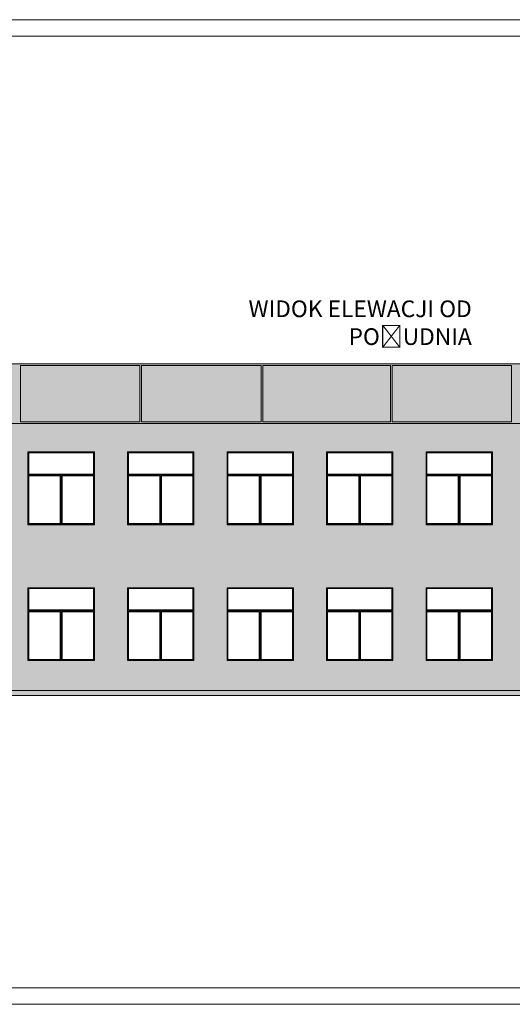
# Model space of a CAD drawing. Header units: metres. Extents: x 8472212 to 8494180, y 5728195 to 5779639.
# Tile 49 of 106: x 8476720 to 8478205, y 5740519 to 5743489. Entities that reach past the tile are written whole.
import ezdxf

# ---------------------------------------------------------------- set-up
doc = ezdxf.new("R2010")
doc.units = ezdxf.units.M
doc.header["$MEASUREMENT"] = 0
for name, color, linetype, lineweight, true_color in [('!eleacjapaneleoslona', 79, 'CONTINUOUS', 13, 0x37422f), ('!elewacja-panele obrys', 250, 'CONTINUOUS', 9, 0x323232), ('!elewacjastolarkawypełnienie', 250, 'CONTINUOUS', 13, 0x383e42), ('!elewacjawypełnienie', 9, 'CONTINUOUS', 13, 0xc8cbc4)]:
    doc.layers.add(name, color=color, linetype=linetype, lineweight=lineweight, true_color=true_color)
for name, color, linetype, lineweight in [('!elewacja ocieplenie', 253, 'CONTINUOUS', 5), ('!opisy', 255, 'CONTINUOUS', 9), ('!stolarka zewasd', 4, 'CONTINUOUS', 9), ('0A_MJ_tabelka', 252, 'CONTINUOUS', 5), ('0A_NIEwidoczne', 222, 'CONTINUOUS', 0)]:
    doc.layers.add(name, color=color, linetype=linetype, lineweight=lineweight)
doc.styles.get("Standard").update_dxf_attribs({"font": 'Simplex.SHX', "width": 0.75})

# ---------------------------------------------------------------- blocks, each defined once
blk = doc.blocks.new('Window Single Casement3')
at = {"layer": '!elewacjastolarkawypełnienie', "linetype": 'Continuous'}
h = blk.add_hatch(color=256, dxfattribs=at)
h.dxf.hatch_style = 1
h.paths.add_polyline_path([(1000, 1500), (0, 1500), (0, 472), (0, 22), (1000, 22), (1000, 472)])
h.paths.add_polyline_path([(28, 1472), (972, 1472), (972, 472), (972, 38), (28, 38), (28, 472)], flags=16)
h = blk.add_hatch(color=256, dxfattribs=at)
h.dxf.hatch_style = 1
h.paths.add_polyline_path([(1000, 22), (0, 22), (0, 0), (1000, 0)])
at = {"layer": '!elewacja-panele obrys'}
for p, q in [((1000, 1500), (0, 1500)), ((0, 1500), (0, 472)), ((1000, 1500), (1000, 472)), ((972, 1472), (28, 1472)), ((28, 1472), (28, 472)), ((972, 1472), (972, 472)), ((0, 472), (0, 0)), ((28, 472), (28, 38)), ((972, 472), (972, 38)), ((1000, 472), (1000, 0)), ((0, 22), (1000, 22)), ((0, 0), (1000, 0)), ((28, 38), (972, 38))]:
    blk.add_line(p, q, dxfattribs=at)
blk = doc.blocks.new('Window Single Casement2')
at = {"layer": '!elewacjastolarkawypełnienie', "linetype": 'Continuous'}
h = blk.add_hatch(color=256, dxfattribs=at)
h.dxf.hatch_style = 1
h.paths.add_polyline_path([(2000, 700), (0, 700), (0, 472), (0, 0), (1000, 0), (2000, 0), (2000, 472)])
h.paths.add_polyline_path([(28, 672), (1972, 672), (1972, 472), (1972, 30), (28, 30), (28, 472)], flags=16)
at = {"layer": '!elewacja-panele obrys'}
for p, q in [((2000, 700), (0, 700)), ((0, 700), (0, 472)), ((1972, 672), (28, 672)), ((28, 672), (28, 472)), ((1972, 672), (1972, 472)), ((2000, 700), (2000, 472)), ((0, 472), (0, 0)), ((28, 472), (28, 30)), ((1972, 472), (1972, 30)), ((2000, 472), (2000, 0)), ((28, 30), (1972, 30))]:
    blk.add_line(p, q, dxfattribs=at)

msp = doc.modelspace()

# ---------------------------------------------------------------- hatches: boundary and pattern name
at = {"layer": '!eleacjapaneleoslona', "linetype": 'Continuous', "transparency": 33554687}
h = msp.add_hatch(color=256, dxfattribs=at)
h.dxf.hatch_style = 1
h.paths.add_polyline_path([(8476352.1, 5742450.7), (8476352.1, 5742270.7), (8478937.1, 5742270.7), (8478937.1, 5742450.7)])
edge = h.paths.add_edge_path()
edge.add_line((8474851.7, 5742333.7), (8474851.7, 5742327.7))
edge.add_line((8474851.7, 5742327.7), (8474881.7, 5742327.7))
edge.add_line((8474881.7, 5742327.7), (8474881.7, 5742270.7))
edge.add_line((8474881.7, 5742270.7), (8474886.7, 5742270.7))
edge.add_line((8474886.7, 5742270.7), (8474886.7, 5742450.7))
edge.add_line((8474886.7, 5742450.7), (8474881.7, 5742450.7))
edge.add_line((8474881.7, 5742450.7), (8474881.7, 5742393.7))
edge.add_line((8474881.7, 5742393.7), (8474851.7, 5742393.7))
edge.add_line((8474851.7, 5742393.7), (8474851.7, 5742387.7))
edge.add_line((8474851.7, 5742387.7), (8474881.7, 5742387.7))
edge.add_line((8474881.7, 5742387.7), (8474881.7, 5742333.7))
edge.add_line((8474881.7, 5742333.7), (8474851.7, 5742333.7))
edge.add_line((8474851.7, 5742333.7), (8474851.7, 5742327.7))
at = {"layer": '!elewacjastolarkawypełnienie', "linetype": 'Continuous'}
h = msp.add_hatch(color=256, dxfattribs=at)
h.dxf.hatch_style = 1
h.paths.add_polyline_path([(8476407.3, 5741465.7), (8476382.1, 5741465.7), (8476382.1, 5741450.7), (8476407.3, 5741450.7)])
h.paths.add_polyline_path([(8478869.8, 5741465.7), (8476419.3, 5741465.7), (8476419.3, 5741450.7), (8478869.8, 5741450.7)])
h.paths.add_polyline_path([(8478907.1, 5741465.7), (8478881.8, 5741465.7), (8478881.8, 5741450.7), (8478907.1, 5741450.7)])
at = {"layer": '!elewacjawypełnienie', "linetype": 'Continuous'}
h = msp.add_hatch(color=256, dxfattribs=at)
h.dxf.hatch_style = 1
h.paths.add_polyline_path([(8476419.3, 5742270.7), (8476419.3, 5741465.7), (8478869.8, 5741465.7), (8478869.8, 5742270.7)])
h.paths.add_polyline_path([(8477344.6, 5741965.7), (8477344.6, 5742012.9), (8477344.6, 5742115.7), (8477344.6, 5742162.9), (8477344.6, 5742185.7), (8477544.6, 5742185.7), (8477544.6, 5742162.9), (8477544.6, 5742115.7), (8477544.6, 5742012.9), (8477544.6, 5741965.7), (8477444.6, 5741965.7)], flags=16)
h.paths.add_polyline_path([(8477244.6, 5741965.7), (8477144.6, 5741965.7), (8477044.6, 5741965.7), (8477044.6, 5742012.9), (8477044.6, 5742115.7), (8477044.6, 5742162.9), (8477044.6, 5742185.7), (8477244.6, 5742185.7), (8477244.6, 5742162.9), (8477244.6, 5742115.7), (8477244.6, 5742012.9)], flags=16)
h.paths.add_polyline_path([(8477344.6, 5741775.7), (8477544.6, 5741775.7), (8477544.6, 5741752.9), (8477544.6, 5741705.7), (8477544.6, 5741602.9), (8477544.6, 5741555.7), (8477444.6, 5741555.7), (8477344.6, 5741555.7), (8477344.6, 5741602.9), (8477344.6, 5741705.7), (8477344.6, 5741752.9)], flags=16)
h.paths.add_polyline_path([(8477347.4, 5741772.9), (8477541.8, 5741772.9), (8477541.8, 5741752.9), (8477541.8, 5741708.7), (8477347.4, 5741708.7), (8477347.4, 5741752.9)], flags=0)
h.paths.add_polyline_path([(8477244.6, 5741775.7), (8477244.6, 5741752.9), (8477244.6, 5741705.7), (8477244.6, 5741602.9), (8477244.6, 5741555.7), (8477144.6, 5741555.7), (8477044.6, 5741555.7), (8477044.6, 5741602.9), (8477044.6, 5741705.7), (8477044.6, 5741752.9), (8477044.6, 5741775.7)], flags=16)
h.paths.add_polyline_path([(8477241.8, 5741772.9), (8477241.8, 5741752.9), (8477241.8, 5741708.7), (8477047.4, 5741708.7), (8477047.4, 5741752.9), (8477047.4, 5741772.9)], flags=0)
h.paths.add_polyline_path([(8477344.6, 5741705.7), (8477444.6, 5741705.7), (8477444.6, 5741602.9), (8477444.6, 5741555.7), (8477344.6, 5741555.7), (8477344.6, 5741602.9)], flags=0)
h.paths.add_polyline_path([(8477244.6, 5741705.7), (8477244.6, 5741602.9), (8477244.6, 5741555.7), (8477144.6, 5741555.7), (8477144.6, 5741602.9), (8477144.6, 5741705.7)], flags=0)
h.paths.add_polyline_path([(8477347.4, 5742118.7), (8477347.4, 5742162.9), (8477347.4, 5742182.9), (8477541.8, 5742182.9), (8477541.8, 5742162.9), (8477541.8, 5742118.7)], flags=0)
h.paths.add_polyline_path([(8477241.8, 5742118.7), (8477047.4, 5742118.7), (8477047.4, 5742162.9), (8477047.4, 5742182.9), (8477241.8, 5742182.9), (8477241.8, 5742162.9)], flags=0)
h.paths.add_polyline_path([(8477444.6, 5741705.7), (8477544.6, 5741705.7), (8477544.6, 5741602.9), (8477544.6, 5741555.7), (8477444.6, 5741555.7), (8477444.6, 5741602.9)], flags=0)
h.paths.add_polyline_path([(8477144.6, 5741705.7), (8477144.6, 5741602.9), (8477144.6, 5741555.7), (8477044.6, 5741555.7), (8477044.6, 5741602.9), (8477044.6, 5741705.7)], flags=0)
h.paths.add_polyline_path([(8477644.6, 5741965.7), (8477644.6, 5742012.9), (8477644.6, 5742115.7), (8477644.6, 5742162.9), (8477644.6, 5742185.7), (8477844.6, 5742185.7), (8477844.6, 5742162.9), (8477844.6, 5742115.7), (8477844.6, 5742012.9), (8477844.6, 5741965.7), (8477744.6, 5741965.7)], flags=16)
h.paths.add_polyline_path([(8477644.6, 5741775.7), (8477844.6, 5741775.7), (8477844.6, 5741752.9), (8477844.6, 5741705.7), (8477844.6, 5741602.9), (8477844.6, 5741555.7), (8477744.6, 5741555.7), (8477644.6, 5741555.7), (8477644.6, 5741602.9), (8477644.6, 5741705.7), (8477644.6, 5741752.9)], flags=16)
h.paths.add_polyline_path([(8477647.4, 5741772.9), (8477841.8, 5741772.9), (8477841.8, 5741752.9), (8477841.8, 5741708.7), (8477647.4, 5741708.7), (8477647.4, 5741752.9)], flags=0)
h.paths.add_polyline_path([(8476944.6, 5741965.7), (8476844.6, 5741965.7), (8476744.6, 5741965.7), (8476744.6, 5742012.9), (8476744.6, 5742115.7), (8476744.6, 5742162.9), (8476744.6, 5742185.7), (8476944.6, 5742185.7), (8476944.6, 5742162.9), (8476944.6, 5742115.7), (8476944.6, 5742012.9)], flags=16)
h.paths.add_polyline_path([(8476944.6, 5741775.7), (8476944.6, 5741752.9), (8476944.6, 5741705.7), (8476944.6, 5741602.9), (8476944.6, 5741555.7), (8476844.6, 5741555.7), (8476744.6, 5741555.7), (8476744.6, 5741602.9), (8476744.6, 5741705.7), (8476744.6, 5741752.9), (8476744.6, 5741775.7)], flags=16)
h.paths.add_polyline_path([(8476941.8, 5741772.9), (8476941.8, 5741752.9), (8476941.8, 5741708.7), (8476747.4, 5741708.7), (8476747.4, 5741752.9), (8476747.4, 5741772.9)], flags=0)
h.paths.add_polyline_path([(8477644.6, 5741705.7), (8477744.6, 5741705.7), (8477744.6, 5741602.9), (8477744.6, 5741555.7), (8477644.6, 5741555.7), (8477644.6, 5741602.9)], flags=0)
h.paths.add_polyline_path([(8477647.4, 5742118.7), (8477647.4, 5742162.9), (8477647.4, 5742182.9), (8477841.8, 5742182.9), (8477841.8, 5742162.9), (8477841.8, 5742118.7)], flags=0)
h.paths.add_polyline_path([(8476944.6, 5741705.7), (8476944.6, 5741602.9), (8476944.6, 5741555.7), (8476844.6, 5741555.7), (8476844.6, 5741602.9), (8476844.6, 5741705.7)], flags=0)
h.paths.add_polyline_path([(8476941.8, 5742118.7), (8476747.4, 5742118.7), (8476747.4, 5742162.9), (8476747.4, 5742182.9), (8476941.8, 5742182.9), (8476941.8, 5742162.9)], flags=0)
h.paths.add_polyline_path([(8477744.6, 5741705.7), (8477844.6, 5741705.7), (8477844.6, 5741602.9), (8477844.6, 5741555.7), (8477744.6, 5741555.7), (8477744.6, 5741602.9)], flags=0)
h.paths.add_polyline_path([(8476844.6, 5741705.7), (8476844.6, 5741602.9), (8476844.6, 5741555.7), (8476744.6, 5741555.7), (8476744.6, 5741602.9), (8476744.6, 5741705.7)], flags=0)
h.paths.add_polyline_path([(8477944.6, 5741965.7), (8477944.6, 5742012.9), (8477944.6, 5742115.7), (8477944.6, 5742162.9), (8477944.6, 5742185.7), (8478144.6, 5742185.7), (8478144.6, 5742162.9), (8478144.6, 5742115.7), (8478144.6, 5742012.9), (8478144.6, 5741965.7), (8478044.6, 5741965.7)], flags=16)
h.paths.add_polyline_path([(8477944.6, 5741775.7), (8478144.6, 5741775.7), (8478144.6, 5741752.9), (8478144.6, 5741705.7), (8478144.6, 5741602.9), (8478144.6, 5741555.7), (8478044.6, 5741555.7), (8477944.6, 5741555.7), (8477944.6, 5741602.9), (8477944.6, 5741705.7), (8477944.6, 5741752.9)], flags=16)
h.paths.add_polyline_path([(8477947.4, 5741772.9), (8478141.8, 5741772.9), (8478141.8, 5741752.9), (8478141.8, 5741708.7), (8477947.4, 5741708.7), (8477947.4, 5741752.9)], flags=0)
h.paths.add_polyline_path([(8477944.6, 5741705.7), (8478044.6, 5741705.7), (8478044.6, 5741602.9), (8478044.6, 5741555.7), (8477944.6, 5741555.7), (8477944.6, 5741602.9)], flags=0)
h.paths.add_polyline_path([(8476644.6, 5741965.7), (8476544.6, 5741965.7), (8476444.6, 5741965.7), (8476444.6, 5742012.9), (8476444.6, 5742115.7), (8476444.6, 5742162.9), (8476444.6, 5742185.7), (8476644.6, 5742185.7), (8476644.6, 5742162.9), (8476644.6, 5742115.7), (8476644.6, 5742012.9)], flags=16)
h.paths.add_polyline_path([(8476644.6, 5741775.7), (8476644.6, 5741752.9), (8476644.6, 5741705.7), (8476644.6, 5741602.9), (8476644.6, 5741555.7), (8476544.6, 5741555.7), (8476444.6, 5741555.7), (8476444.6, 5741602.9), (8476444.6, 5741705.7), (8476444.6, 5741752.9), (8476444.6, 5741775.7)], flags=16)
h.paths.add_polyline_path([(8477947.4, 5742118.7), (8477947.4, 5742162.9), (8477947.4, 5742182.9), (8478141.8, 5742182.9), (8478141.8, 5742162.9), (8478141.8, 5742118.7)], flags=0)
h.paths.add_polyline_path([(8476641.8, 5741772.9), (8476641.8, 5741752.9), (8476641.8, 5741708.7), (8476447.4, 5741708.7), (8476447.4, 5741752.9), (8476447.4, 5741772.9)], flags=0)
h.paths.add_polyline_path([(8476644.6, 5741705.7), (8476644.6, 5741602.9), (8476644.6, 5741555.7), (8476544.6, 5741555.7), (8476544.6, 5741602.9), (8476544.6, 5741705.7)], flags=0)
h.paths.add_polyline_path([(8476641.8, 5742118.7), (8476447.4, 5742118.7), (8476447.4, 5742162.9), (8476447.4, 5742182.9), (8476641.8, 5742182.9), (8476641.8, 5742162.9)], flags=0)
h.paths.add_polyline_path([(8478044.6, 5741705.7), (8478144.6, 5741705.7), (8478144.6, 5741602.9), (8478144.6, 5741555.7), (8478044.6, 5741555.7), (8478044.6, 5741602.9)], flags=0)
h.paths.add_polyline_path([(8476544.6, 5741705.7), (8476544.6, 5741602.9), (8476544.6, 5741555.7), (8476444.6, 5741555.7), (8476444.6, 5741602.9), (8476444.6, 5741705.7)], flags=0)
h.paths.add_polyline_path([(8478244.6, 5741965.7), (8478244.6, 5742012.9), (8478244.6, 5742115.7), (8478244.6, 5742162.9), (8478244.6, 5742185.7), (8478444.6, 5742185.7), (8478444.6, 5742162.9), (8478444.6, 5742115.7), (8478444.6, 5742012.9), (8478444.6, 5741965.7), (8478344.6, 5741965.7)], flags=16)
h.paths.add_polyline_path([(8478244.6, 5741775.7), (8478444.6, 5741775.7), (8478444.6, 5741752.9), (8478444.6, 5741705.7), (8478444.6, 5741602.9), (8478444.6, 5741555.7), (8478344.6, 5741555.7), (8478244.6, 5741555.7), (8478244.6, 5741602.9), (8478244.6, 5741705.7), (8478244.6, 5741752.9)], flags=16)
h.paths.add_polyline_path([(8478247.4, 5741772.9), (8478441.8, 5741772.9), (8478441.8, 5741752.9), (8478441.8, 5741708.7), (8478247.4, 5741708.7), (8478247.4, 5741752.9)], flags=0)
h.paths.add_polyline_path([(8478244.6, 5741705.7), (8478344.6, 5741705.7), (8478344.6, 5741602.9), (8478344.6, 5741555.7), (8478244.6, 5741555.7), (8478244.6, 5741602.9)], flags=0)
h.paths.add_polyline_path([(8478247.4, 5742118.7), (8478247.4, 5742162.9), (8478247.4, 5742182.9), (8478441.8, 5742182.9), (8478441.8, 5742162.9), (8478441.8, 5742118.7)], flags=0)
h.paths.add_polyline_path([(8478344.6, 5741705.7), (8478444.6, 5741705.7), (8478444.6, 5741602.9), (8478444.6, 5741555.7), (8478344.6, 5741555.7), (8478344.6, 5741602.9)], flags=0)
h.paths.add_polyline_path([(8478544.6, 5741965.7), (8478544.6, 5742012.9), (8478544.6, 5742115.7), (8478544.6, 5742162.9), (8478544.6, 5742185.7), (8478744.6, 5742185.7), (8478744.6, 5742162.9), (8478744.6, 5742115.7), (8478744.6, 5742012.9), (8478744.6, 5741965.7), (8478644.6, 5741965.7)], flags=16)
h.paths.add_polyline_path([(8478544.6, 5741775.7), (8478744.6, 5741775.7), (8478744.6, 5741752.9), (8478744.6, 5741705.7), (8478744.6, 5741602.9), (8478744.6, 5741555.7), (8478644.6, 5741555.7), (8478544.6, 5741555.7), (8478544.6, 5741602.9), (8478544.6, 5741705.7), (8478544.6, 5741752.9)], flags=16)
h.paths.add_polyline_path([(8478547.4, 5741772.9), (8478741.8, 5741772.9), (8478741.8, 5741752.9), (8478741.8, 5741708.7), (8478547.4, 5741708.7), (8478547.4, 5741752.9)], flags=0)
h.paths.add_polyline_path([(8478544.6, 5741705.7), (8478644.6, 5741705.7), (8478644.6, 5741602.9), (8478644.6, 5741555.7), (8478544.6, 5741555.7), (8478544.6, 5741602.9)], flags=0)
h.paths.add_polyline_path([(8478547.4, 5742118.7), (8478547.4, 5742162.9), (8478547.4, 5742182.9), (8478741.8, 5742182.9), (8478741.8, 5742162.9), (8478741.8, 5742118.7)], flags=0)
h.paths.add_polyline_path([(8478644.6, 5741705.7), (8478744.6, 5741705.7), (8478744.6, 5741602.9), (8478744.6, 5741555.7), (8478644.6, 5741555.7), (8478644.6, 5741602.9)], flags=0)
h.paths.add_polyline_path([(8478798.7, 5742057.8, -1), (8478796.7, 5742056.2, -1)], flags=16)
h.paths.add_polyline_path([(8476382.1, 5741465.7), (8476407.3, 5741465.7), (8476407.3, 5742270.7), (8476382.1, 5742270.7)])

# ---------------------------------------------------------------- linework, layer by layer
at = {"layer": '!elewacja ocieplenie', "linetype": 'Continuous', "lineweight": 5, "transparency": 33554687}
msp.add_line((8478869.8, 5741465.7), (8476419.3, 5741465.7), dxfattribs=at)
at = {"layer": '!elewacja-panele obrys', "linetype": 'Continuous'}
msp.add_lwpolyline([(8476352.1, 5742450.7), (8476352.1, 5742270.7), (8478937.1, 5742270.7), (8478937.1, 5742450.7)], close=True, dxfattribs=at)
at = {"layer": '!elewacja-panele obrys'}
for points in [[(8476722.1, 5742275.7), (8476722.1, 5742445.7), (8477082.1, 5742445.7), (8477082.1, 5742275.7), (8476722.1, 5742275.7)], [(8477087.1, 5742275.7), (8477087.1, 5742445.7), (8477447.1, 5742445.7), (8477447.1, 5742275.7), (8477087.1, 5742275.7)], [(8477452.1, 5742275.7), (8477452.1, 5742445.7), (8477837.1, 5742445.7), (8477837.1, 5742275.7), (8477452.1, 5742275.7)], [(8478202.1, 5742275.7), (8478202.1, 5742445.7), (8477842.1, 5742445.7), (8477842.1, 5742275.7), (8478202.1, 5742275.7)]]:
    msp.add_lwpolyline(points, dxfattribs=at)
at = {"layer": '!opisy', "lineweight": 5, "transparency": 33554687}
msp.add_line((8479064, 5741450.7), (8476225.2, 5741450.7), dxfattribs=at)
at = {"layer": '0A_MJ_tabelka', "color": 7}
msp.add_line((8475658, 5743439.1), (8479758, 5743439.1), dxfattribs=at)
at = {"layer": '0A_MJ_tabelka', "color": 7, "lineweight": 0}
msp.add_line((8475658, 5740569.1), (8479758, 5740569.1), dxfattribs=at)
at = {"layer": '0A_NIEwidoczne', "lineweight": 0}
for p, q in [((8475608, 5743489.1), (8479808, 5743489.1)), ((8475608, 5740519.1), (8479808, 5740519.1))]:
    msp.add_line(p, q, dxfattribs=at)

# ---------------------------------------------------------------- block references
at = {"layer": '!stolarka zewasd', "lineweight": 5, "transparency": 33554687, "xscale": 0.1, "yscale": 0.1, "zscale": 0.1}
for name, p in [('Window Single Casement2', (8476744.6, 5742115.7)), ('Window Single Casement2', (8477044.6, 5742115.7)), ('Window Single Casement2', (8477344.6, 5742115.7)), ('Window Single Casement2', (8477644.6, 5742115.7)), ('Window Single Casement2', (8477944.6, 5742115.7)), ('Window Single Casement3', (8476744.6, 5741965.7)), ('Window Single Casement3', (8476844.6, 5741965.7)), ('Window Single Casement3', (8477044.6, 5741965.7)), ('Window Single Casement3', (8477144.6, 5741965.7)), ('Window Single Casement3', (8477344.6, 5741965.7)), ('Window Single Casement3', (8477444.6, 5741965.7)), ('Window Single Casement3', (8477644.6, 5741965.7)), ('Window Single Casement3', (8477744.6, 5741965.7)), ('Window Single Casement3', (8477944.6, 5741965.7)), ('Window Single Casement3', (8478044.6, 5741965.7)), ('Window Single Casement2', (8476744.6, 5741705.7)), ('Window Single Casement2', (8477044.6, 5741705.7)), ('Window Single Casement2', (8477344.6, 5741705.7)), ('Window Single Casement2', (8477644.6, 5741705.7)), ('Window Single Casement2', (8477944.6, 5741705.7)), ('Window Single Casement3', (8476744.6, 5741555.7)), ('Window Single Casement3', (8476844.6, 5741555.7)), ('Window Single Casement3', (8477044.6, 5741555.7)), ('Window Single Casement3', (8477144.6, 5741555.7)), ('Window Single Casement3', (8477344.6, 5741555.7)), ('Window Single Casement3', (8477444.6, 5741555.7)), ('Window Single Casement3', (8477644.6, 5741555.7)), ('Window Single Casement3', (8477744.6, 5741555.7)), ('Window Single Casement3', (8477944.6, 5741555.7)), ('Window Single Casement3', (8478044.6, 5741555.7))]:
    msp.add_blockref(name, p, dxfattribs=at)

# ---------------------------------------------------------------- texts
at = {"layer": '!opisy', "lineweight": 5, "transparency": 33554687, "insert": (8478082.4, 5742642.2), "char_height": 50.346, "attachment_point": 3}
msp.add_mtext_dynamic_manual_height_columns('WIDOK ELEWACJI OD POŁUDNIA', width=913.314, gutter_width=12.5, heights=[87.9], dxfattribs=at)

doc.saveas('drawing.dxf')
